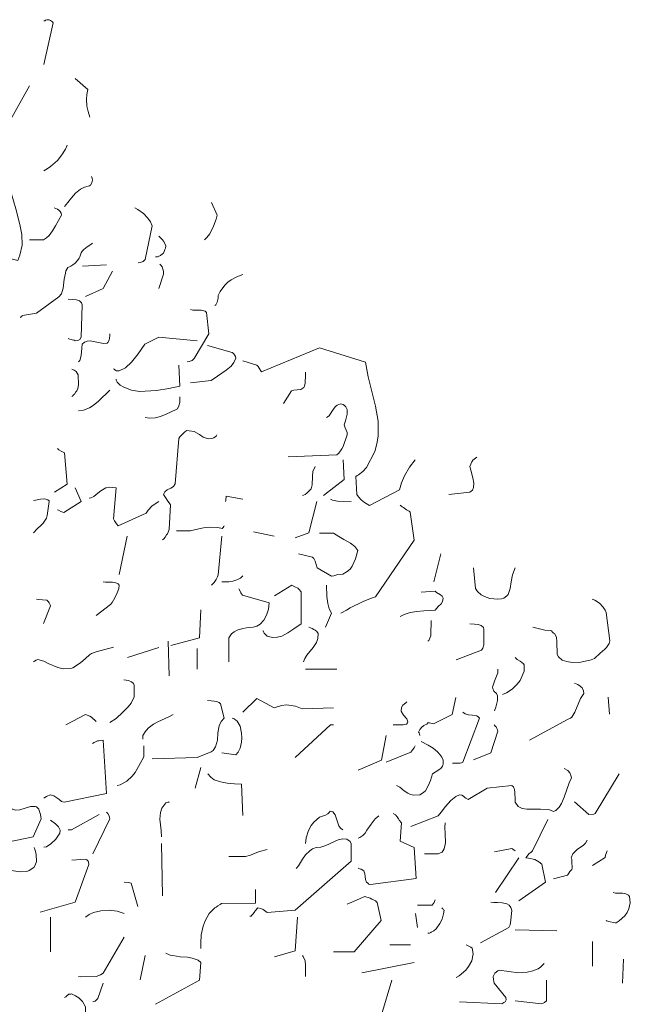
# Model space of a CAD drawing. Header units: metres. Extents: x 180716 to 180809, y 418548 to 418668.
# Tile 34 of 148: x 180774.44 to 180776.96, y 418561.26 to 418565.33. Entities that reach past the tile are written whole.
import ezdxf

# ---------------------------------------------------------------- set-up
doc = ezdxf.new("R2010")
doc.units = ezdxf.units.M
doc.layers.get('0').update_dxf_attribs({"color": 30, "lineweight": 0})
doc.layers.add('B-WE-GR-BOOM-SD', color=253, linetype='Continuous', lineweight=0)

# ---------------------------------------------------------------- blocks, each defined once
blk = doc.blocks.new('SGR-BOOM_S02_G_ZIJ-D')
at = {"flags": 128}
for points in [[(0.3502, 10.5323), (0.3536, 10.5323), (0.3569, 10.5345), (0.3625, 10.5356), (0.3636, 10.5367), (0.3714, 10.5356), (0.3747, 10.5345), (0.378, 10.5334), (0.3858, 10.5278), (0.3881, 10.5234), (0.3502, 10.351)], [(0.0455, 10.1341), (0.0622, 10.133), (0.0967, 10.1286), (0.1189, 10.1186), (0.1334, 10.1052), (0.2046, 10.1097), (0.2902, 10.2632)], [(0.4792, 10.2932), (0.5315, 10.2487), (0.5271, 10.2276), (0.526, 10.2075), (0.5271, 10.1797), (0.5326, 10.1575), (0.5404, 10.1341)], [(0.3502, 9.9117), (0.3636, 9.9195), (0.378, 9.9295), (0.4058, 9.9551), (0.4248, 9.9773), (0.4392, 10.0007), (0.4459, 10.0174)], [(0.07, 9.5837), (0.2424, 9.5414), (0.2513, 9.5625), (0.2602, 9.6048), (0.2591, 9.6482), (0.2513, 9.6904), (0.2335, 9.7549), (0.2146, 9.8205), (0.209, 9.8417), (0.2023, 9.8962), (0.1968, 9.9039), (0.189, 9.9106), (0.1734, 9.9173), (0.1501, 9.9228), (0.1323, 9.9262), (0.1256, 9.9206), (0.12, 9.9095), (0.1189, 9.8973), (0.1178, 9.8717), (0.1123, 9.8583)], [(0.4359, 9.7638), (0.4492, 9.7805), (0.4637, 9.8005), (0.4815, 9.8194), (0.5015, 9.8361), (0.5182, 9.8439), (0.5382, 9.8495), (0.5426, 9.8528), (0.5482, 9.8617), (0.5515, 9.8728), (0.5504, 9.8817), (0.5471, 9.8884)], [(1.0142, 9.627), (1.0242, 9.6359), (1.0364, 9.6515), (1.052, 9.6826), (1.062, 9.7116), (1.0664, 9.7282), (1.0431, 9.7805)], [(0.2913, 9.627), (0.3491, 9.627), (0.3614, 9.6348), (0.3725, 9.6448), (0.3858, 9.6637), (0.3981, 9.6837), (0.4103, 9.706), (0.4225, 9.7282), (0.4214, 9.7371), (0.417, 9.7438), (0.4114, 9.7494), (0.4058, 9.7527), (0.3925, 9.7583)], [(0.7395, 9.5314), (0.7484, 9.5325), (0.7528, 9.5336), (0.7606, 9.537), (0.7684, 9.5447), (0.7973, 9.6849), (0.7906, 9.7004), (0.7795, 9.716), (0.7617, 9.7349), (0.7384, 9.7516), (0.7261, 9.7583)], [(0.2524, 9.3056), (0.2546, 9.3067), (0.2579, 9.3101), (0.2602, 9.3112), (0.2624, 9.3134), (0.3202, 9.3234), (0.4125, 9.3913), (0.4225, 9.4035), (0.4303, 9.4269), (0.4337, 9.4636), (0.4392, 9.4891), (0.4414, 9.498), (0.4492, 9.5125), (0.4559, 9.5147), (0.4615, 9.5169), (0.4703, 9.5225), (0.4792, 9.5303), (0.4881, 9.5392), (0.4926, 9.5458), (0.4959, 9.5503), (0.4993, 9.5559), (0.5048, 9.5725), (0.5104, 9.5814), (0.5159, 9.587), (0.5293, 9.597), (0.5404, 9.6048), (0.5515, 9.6126)], [(0.8118, 9.5559), (0.8195, 9.5559), (0.8229, 9.557), (0.8318, 9.5614), (0.8407, 9.5692), (0.844, 9.5714), (0.8474, 9.5781), (0.8507, 9.5859), (0.8529, 9.5926), (0.854, 9.6015), (0.8462, 9.6192), (0.8385, 9.6281), (0.8251, 9.6415)], [(0.5093, 9.518), (0.6094, 9.5225)], [(0.5226, 9.3924), (0.5949, 9.4246), (0.6338, 9.4969)], [(0.8251, 9.4246), (0.8451, 9.4847), (0.844, 9.4969), (0.8418, 9.5058), (0.8385, 9.5147), (0.834, 9.5214), (0.8296, 9.5258)], [(1.0575, 9.3546), (1.0609, 9.3579), (1.0664, 9.369), (1.0709, 9.3857), (1.0709, 9.3968), (1.0787, 9.4124), (1.0976, 9.4391), (1.1109, 9.4513), (1.1243, 9.4613), (1.1476, 9.4736), (1.1732, 9.4836)], [(0.4503, 9.2178), (0.4526, 9.2167), (0.467, 9.2133), (0.4748, 9.2111), (0.4792, 9.2089), (0.4881, 9.21), (0.4937, 9.2122), (0.4982, 9.2144), (0.5037, 9.2233), (0.5082, 9.3579), (0.5059, 9.3657), (0.497, 9.3735), (0.4848, 9.3779), (0.4703, 9.3801), (0.4503, 9.3813)], [(0.9419, 9.1221), (0.9508, 9.1233), (0.9552, 9.1244), (0.963, 9.1277), (0.9708, 9.1355), (1.032, 9.2378), (1.0219, 9.3257), (1.0164, 9.3312), (1.0008, 9.3357), (0.9663, 9.3357), (0.9563, 9.3379)], [(0.4937, 9.1221), (0.4993, 9.1277), (0.5048, 9.1488), (0.5059, 9.1633), (0.507, 9.1789), (0.5082, 9.1944), (0.5182, 9.2033), (0.5293, 9.2078), (0.5415, 9.2089), (0.576, 9.2022), (0.5971, 9.1978), (0.6116, 9.1989), (0.6149, 9.2022), (0.6194, 9.2111), (0.6216, 9.22), (0.6227, 9.2311), (0.6227, 9.2378)], [(0.6383, 9.0932), (0.6405, 9.0921), (0.6438, 9.0888), (0.6505, 9.0854), (0.6616, 9.0854), (0.6872, 9.0977), (0.7117, 9.1199), (0.7395, 9.1544), (0.7673, 9.1944), (0.8251, 9.2245), (0.9841, 9.2089)], [(0.9563, 9.0354), (1.042, 9.0443), (1.0675, 9.0632), (1.1042, 9.0877), (1.1243, 9.1043), (1.1354, 9.1188), (1.1432, 9.1366), (1.1421, 9.1444), (1.1387, 9.1511), (1.1343, 9.1566), (1.1287, 9.16), (1.0264, 9.1889)], [(1.1732, 9.1266), (1.2299, 9.1088), (1.2355, 9.1021), (1.2399, 9.0954), (1.2466, 9.0854), (1.2499, 9.0799), (1.489, 9.18), (1.6803, 9.1199), (1.6914, 9.0599), (1.7215, 8.9386), (1.7315, 8.8764), (1.7326, 8.8463), (1.7315, 8.8152), (1.727, 8.7829), (1.7181, 8.7518), (1.6836, 8.6851), (1.6681, 8.6684), (1.6503, 8.6551), (1.6447, 8.6517), (1.6392, 8.6473), (1.6436, 8.5739), (1.6503, 8.5639), (1.6625, 8.5516), (1.6759, 8.5405), (1.697, 8.5272), (1.8204, 8.5928), (1.8293, 8.6217), (1.8405, 8.6506), (1.8616, 8.6862), (1.8849, 8.7173)], [(0.4659, 8.9787), (0.4692, 8.9809), (0.4726, 8.9854), (0.477, 8.9887), (0.4826, 8.9976), (0.4859, 9.002), (0.4904, 9.012), (0.4926, 9.0265), (0.4915, 9.0676), (0.4837, 9.0821), (0.4748, 9.0877), (0.4659, 9.0921)], [(0.6483, 9.0499), (0.6494, 9.0465), (0.6516, 9.041), (0.6527, 9.0376), (0.6661, 9.0254), (0.6805, 9.0165), (0.7117, 9.0054), (0.745, 8.9998), (0.8151, 9.0031), (0.8663, 9.012), (0.9119, 9.022), (0.9074, 9.1077)], [(1.3411, 8.9498), (1.3745, 9.002), (1.3834, 9.0054), (1.3967, 9.0065), (1.4123, 9.0076), (1.4245, 9.0154), (1.4279, 9.022), (1.4301, 9.0343), (1.4312, 9.0688), (1.4312, 9.0788)], [(0.4937, 8.9197), (0.5137, 8.922), (0.5382, 8.932), (0.5538, 8.942), (0.576, 8.9598), (0.6227, 9.0054)], [(0.7684, 8.8919), (0.7862, 8.8886), (0.8107, 8.8908), (0.8329, 8.8964), (0.8562, 8.9053), (0.8974, 8.9242), (0.903, 8.9275), (0.9085, 8.9398), (0.9119, 8.9542), (0.9119, 8.9776)], [(1.36, 8.7285), (1.5613, 8.7374), (1.5691, 8.744), (1.5813, 8.7618), (1.5869, 8.7718), (1.6047, 8.8196), (1.6036, 8.8297), (1.5958, 8.8497), (1.5913, 8.8619), (1.5969, 8.8775), (1.6036, 8.9053), (1.6047, 8.9153), (1.6036, 8.9253), (1.5991, 8.9364), (1.5958, 8.9386), (1.5925, 8.942), (1.5869, 8.9453), (1.5769, 8.9487), (1.5624, 8.9431), (1.5546, 8.9364), (1.5413, 8.9164), (1.5291, 8.8986), (1.5191, 8.8919)], [(0.8407, 8.3859), (0.8462, 8.3904), (0.8518, 8.3971), (0.8574, 8.4059), (0.8607, 8.4104), (0.8685, 8.4282), (0.874, 8.5305), (0.8685, 8.5383), (0.8629, 8.5461), (0.8529, 8.5616), (0.8451, 8.5739), (0.8507, 8.585), (0.8596, 8.5928), (0.8752, 8.5995), (0.8863, 8.6061), (0.8929, 8.6172), (0.9074, 8.8052), (0.9119, 8.8119), (0.933, 8.8319), (0.9408, 8.8374), (0.9708, 8.8341), (0.9941, 8.8208), (1.0086, 8.8108), (1.0297, 8.8041), (1.0442, 8.8052), (1.0531, 8.8074), (1.062, 8.8141), (1.0653, 8.8196)], [(0.3936, 8.5828), (0.4459, 8.6161), (0.4348, 8.7462), (0.4214, 8.7529), (0.4125, 8.7585), (0.407, 8.764)], [(1.5057, 8.5694), (1.5913, 8.635), (1.5869, 8.7173)], [(2.0239, 8.5739), (2.1118, 8.5828), (2.1218, 8.5906), (2.1263, 8.6017), (2.1274, 8.6206), (2.1229, 8.6428), (2.1151, 8.674), (2.1118, 8.6895), (2.1196, 8.7084), (2.124, 8.7151), (2.1396, 8.7273)], [(1.419, 8.5694), (1.4234, 8.5705), (1.4301, 8.5739), (1.4379, 8.5794), (1.4434, 8.5839), (1.4546, 8.5961), (1.459, 8.6139), (1.4601, 8.6484), (1.4623, 8.6684), (1.4712, 8.6895)], [(0.407, 8.5105), (0.4103, 8.5083), (0.4203, 8.5027), (0.4325, 8.4983), (0.5037, 8.5438), (0.4792, 8.6006)], [(0.5371, 8.5583), (0.5437, 8.5594), (0.556, 8.565), (0.5738, 8.5783), (0.586, 8.5883), (0.606, 8.6006), (0.6216, 8.6039), (0.6483, 8.6006), (0.6383, 8.4727), (0.6416, 8.4649), (0.6505, 8.4515), (0.6572, 8.4438), (0.7728, 8.496), (0.7806, 8.5083), (0.7973, 8.5261), (0.8251, 8.545)], [(0.3069, 8.4148), (0.3224, 8.4315), (0.3391, 8.4471), (0.3469, 8.4549), (0.3603, 8.4749), (0.3636, 8.4871), (0.3725, 8.5438), (0.3714, 8.5472), (0.3658, 8.5516), (0.3547, 8.555), (0.3358, 8.5539), (0.3158, 8.5505), (0.3069, 8.5483)], [(1.1009, 8.545), (1.102, 8.5483), (1.1031, 8.5661), (1.1732, 8.5539)], [(1.5346, 8.5539), (1.5435, 8.5494), (1.5647, 8.5461), (1.6203, 8.545)], [(1.3889, 8.3948), (1.4457, 8.4148), (1.479, 8.5438)], [(1.578, 8.0823), (1.6014, 8.0946), (1.6169, 8.1046), (1.6703, 8.1313), (1.7003, 8.1435), (1.7215, 8.1502), (1.8805, 8.3848), (1.8649, 8.5005), (1.8605, 8.5038), (1.8494, 8.5105), (1.8371, 8.5194), (1.8316, 8.5227), (1.8227, 8.5294)], [(0.8985, 8.4237), (0.9563, 8.4237), (0.9786, 8.4282), (1.0097, 8.436), (1.0353, 8.4382), (1.0698, 8.4371), (1.0876, 8.4326), (1.0909, 8.4371), (1.0942, 8.4404), (1.0953, 8.4438)], [(0.6616, 8.2425), (0.695, 8.4015)], [(1.0431, 8.1991), (1.0486, 8.2035), (1.0542, 8.2091), (1.0598, 8.218), (1.0631, 8.2225), (1.0675, 8.2325), (1.0709, 8.2414), (1.0853, 8.4004)], [(1.2166, 8.4193), (1.3022, 8.4015)], [(1.4034, 8.3281), (1.4612, 8.3136), (1.4668, 8.3092), (1.4712, 8.297), (1.4801, 8.2703), (1.5391, 8.2358), (1.5491, 8.2369), (1.5569, 8.2402), (1.5658, 8.2425), (1.5858, 8.2436), (1.6047, 8.2547), (1.6158, 8.2647), (1.6247, 8.2769), (1.6381, 8.307), (1.6481, 8.3414), (1.6358, 8.3581), (1.618, 8.3715), (1.5902, 8.387), (1.5691, 8.3993), (1.548, 8.4137), (1.489, 8.4137)], [(1.9628, 8.2124), (1.9917, 8.3281)], [(2.1263, 8.2703), (2.1352, 8.1846), (2.1429, 8.1724), (2.1585, 8.1591), (2.1719, 8.1513), (2.1941, 8.1435), (2.2264, 8.1402), (2.2419, 8.1413), (2.2519, 8.1446), (2.2642, 8.1546), (2.2697, 8.1602), (2.2775, 8.1846), (2.282, 8.2124), (2.2875, 8.2414), (2.2986, 8.2703)], [(1.0865, 8.2124), (1.1143, 8.2124), (1.1309, 8.2147), (1.1476, 8.2202), (1.1632, 8.228), (1.1721, 8.2369)], [(0.566, 8.0734), (0.626, 8.119), (0.6327, 8.1268), (0.6438, 8.1457), (0.6538, 8.1668), (0.6594, 8.1846), (0.6616, 8.198), (0.6572, 8.2035), (0.6472, 8.208), (0.6338, 8.2102), (0.6049, 8.2102), (0.5949, 8.2124)], [(1.2555, 8.01), (1.2566, 8.0089), (1.2577, 8.0056), (1.2611, 8), (1.2733, 7.9878), (1.2955, 7.9822), (1.3144, 7.9834), (1.3333, 7.9878), (1.3589, 8.0011), (1.3834, 8.0178), (1.4145, 8.039), (1.4145, 8.1713), (1.4045, 8.1824), (1.4001, 8.1858), (1.3878, 8.1913), (1.3756, 8.198), (1.3033, 8.1546)], [(1.5146, 8.0245), (1.5391, 8.0823), (1.5302, 8.1012), (1.5246, 8.1224), (1.5202, 8.1513), (1.5191, 8.198)], [(1.1143, 7.881), (1.1143, 7.9811), (1.1254, 7.9967), (1.1365, 8.0056), (1.1498, 8.0123), (1.1721, 8.0189), (1.1877, 8.0223), (1.2155, 8.0245), (1.231, 8.0289), (1.2444, 8.0367), (1.2599, 8.0534), (1.2711, 8.0745), (1.2788, 8.099), (1.2822, 8.1257), (1.171, 8.1568), (1.1676, 8.1624), (1.1643, 8.1668), (1.1621, 8.1735), (1.1565, 8.1835)], [(1.8238, 8.069), (1.8393, 8.0768), (1.8638, 8.0857), (1.8916, 8.0901), (1.9205, 8.0923), (1.9494, 8.0934), (1.9672, 8.0957), (1.9806, 8.1101), (1.9928, 8.1213), (1.9984, 8.1313), (2.0006, 8.1446), (1.9961, 8.1524), (1.9895, 8.158), (1.9728, 8.168), (1.9672, 8.1735), (1.9094, 8.1691)], [(0.3202, 8.1402), (0.3269, 8.139), (0.3625, 8.1357), (0.3691, 8.1301), (0.3714, 8.1257), (0.3758, 8.1168), (0.3769, 8.1124), (0.3491, 8.0401)], [(2.372, 8.0245), (2.3876, 8.0201), (2.421, 8.0123), (2.4443, 8.0112), (2.4488, 8.01), (2.4532, 8.0045), (2.4566, 8), (2.4621, 7.9978), (2.4688, 7.9822), (2.471, 7.9656), (2.4721, 7.9111), (2.4777, 7.9022), (2.4933, 7.8888), (2.5122, 7.8822), (2.5344, 7.8788), (2.57, 7.8799), (2.6122, 7.8899), (2.6267, 7.8955), (2.6501, 7.9166), (2.669, 7.9333), (2.6768, 7.94), (2.6823, 7.9489), (2.6879, 7.9567), (2.6901, 7.9678), (2.6745, 8.0857), (2.6712, 8.0946), (2.6623, 8.1079), (2.6478, 8.1235), (2.6278, 8.1357), (2.6167, 8.1402)], [(0.8752, 7.9489), (0.993, 7.9811), (0.9997, 8.0968)], [(1.4234, 7.881), (1.429, 7.8955), (1.4368, 7.9088), (1.4635, 7.94), (1.4768, 7.9611), (1.4824, 7.9778), (1.4846, 7.9989), (1.479, 8.0067), (1.4712, 8.0123), (1.4657, 8.0156), (1.459, 8.0189), (1.4457, 8.0245)], [(1.9372, 7.9667), (1.9417, 7.97), (1.9494, 7.9889), (1.9506, 8.0056), (1.9517, 8.0401), (1.9517, 8.0523)], [(2.054, 7.8899), (2.1596, 7.93), (2.1652, 7.9378), (2.1696, 7.9522), (2.1685, 7.9856), (2.1696, 8.0145), (2.1674, 8.0234), (2.1585, 8.0312), (2.1452, 8.0356), (2.1307, 8.0378), (2.1118, 8.039)], [(0.3069, 7.881), (0.3113, 7.8844), (0.318, 7.8877), (0.3258, 7.891), (0.3502, 7.8844), (0.368, 7.8744), (0.4081, 7.8577), (0.4292, 7.8521), (0.4603, 7.8532), (0.4703, 7.8566), (0.5015, 7.8766), (0.5226, 7.8955), (0.5393, 7.91), (0.5471, 7.9155), (0.566, 7.9233), (0.6383, 7.9422)], [(0.6961, 7.8988), (0.8251, 7.9411)], [(0.8685, 7.8232), (0.864, 7.9667)], [(0.9841, 7.851), (0.9841, 7.9366)], [(2.2464, 7.7465), (2.2631, 7.7531), (2.2864, 7.7687), (2.3075, 7.7887), (2.3198, 7.8043), (2.332, 7.8332), (2.3353, 7.8432), (2.3364, 7.8688), (2.3331, 7.8733), (2.3264, 7.8788), (2.3187, 7.8844), (2.3075, 7.891), (2.2986, 7.8988)], [(1.4323, 7.851), (1.5613, 7.851)], [(2.213, 7.6786), (2.2186, 7.6942), (2.2252, 7.722), (2.2252, 7.7409), (2.2219, 7.7509), (2.2108, 7.7598), (2.2063, 7.7709), (2.2052, 7.7765), (2.213, 7.801), (2.2219, 7.8221), (2.2264, 7.8354), (2.2264, 7.851)], [(0.6227, 7.6308), (0.6483, 7.6475), (0.6772, 7.6731), (0.6983, 7.6953), (0.7106, 7.7109), (0.7239, 7.7365), (0.7239, 7.7854), (0.7206, 7.7921), (0.7128, 7.7987), (0.6994, 7.8043), (0.6805, 7.8076)], [(2.3576, 7.5574), (2.5144, 7.643), (2.5277, 7.6486), (2.5333, 7.6531), (2.5455, 7.6731), (2.5689, 7.7298), (2.5822, 7.7498), (2.5811, 7.7609), (2.5755, 7.7732), (2.5678, 7.7809), (2.5578, 7.7876), (2.5444, 7.7932)], [(0.7973, 7.4807), (0.9841, 7.4851), (1.042, 7.5096), (1.0498, 7.5152), (1.0598, 7.5296), (1.0675, 7.5574), (1.0698, 7.5874), (1.0753, 7.6164), (1.0831, 7.6342), (1.0953, 7.6486), (1.0809, 7.7076), (1.0742, 7.7131), (1.0642, 7.7176), (1.0542, 7.7187), (1.042, 7.7198), (1.0264, 7.7209)], [(1.1732, 7.6731), (1.2299, 7.7298), (1.3022, 7.6909), (1.3322, 7.7009), (1.3534, 7.7031), (1.3901, 7.6975), (1.4045, 7.6931), (1.4179, 7.6864), (1.548, 7.6909)], [(1.7937, 7.6208), (1.836, 7.6208), (1.8494, 7.6241), (1.8538, 7.6297), (1.8549, 7.633), (1.8505, 7.6453), (1.8371, 7.6608), (1.8271, 7.6775), (1.8282, 7.6931), (1.8338, 7.702), (1.846, 7.712), (1.8505, 7.7164)], [(1.905, 7.5774), (1.905, 7.5785), (1.9027, 7.5819), (1.9016, 7.5874), (1.8994, 7.5908), (1.9038, 7.6019), (1.9127, 7.6119), (1.9205, 7.6175), (1.9261, 7.6208), (1.9328, 7.6241), (1.9372, 7.6297), (1.9439, 7.6286), (1.9606, 7.6253), (2.0384, 7.6631), (2.0529, 7.7342)], [(2.6834, 7.7354), (2.689, 7.6653)], [(0.4414, 7.6208), (0.5226, 7.6631), (0.5404, 7.6564), (0.5471, 7.6519), (0.566, 7.6342)], [(0.7595, 7.5619), (0.7595, 7.5763), (0.7695, 7.5919), (0.7817, 7.6064), (0.804, 7.623), (0.8218, 7.633), (0.8663, 7.6542), (0.884, 7.6631)], [(2.0395, 7.4618), (2.0718, 7.4629), (2.0773, 7.464), (2.0818, 7.4662), (2.1507, 7.6486), (2.1463, 7.6542), (2.1396, 7.6575), (2.1218, 7.6608), (2.1062, 7.662), (2.0918, 7.6664), (2.0818, 7.6731)], [(1.0865, 7.5051), (1.1432, 7.4963), (1.1532, 7.5085), (1.161, 7.5241), (1.1676, 7.5496), (1.1687, 7.5674), (1.1676, 7.5863), (1.161, 7.6152), (1.1498, 7.6364), (1.1476, 7.6375), (1.1443, 7.6408), (1.1365, 7.6453), (1.1287, 7.6486)], [(1.3889, 7.4851), (1.5346, 7.6208), (1.548, 7.6208)], [(2.1263, 7.4762), (2.1985, 7.5051), (2.2264, 7.5952), (2.2252, 7.5997), (2.223, 7.6052), (2.2208, 7.6108), (2.2175, 7.6141), (2.2119, 7.6208)], [(1.6492, 7.4329), (1.7459, 7.4751), (1.7648, 7.5774)], [(0.3502, 7.3172), (0.3547, 7.3205), (0.3614, 7.3239), (0.3669, 7.3272), (0.3736, 7.3294), (0.378, 7.3317), (0.3914, 7.3272), (0.4036, 7.3194), (0.4114, 7.3139), (0.4236, 7.3039), (0.4337, 7.3005), (0.6094, 7.3372), (0.5949, 7.5574), (0.586, 7.5563), (0.5771, 7.5552), (0.5716, 7.5541), (0.5582, 7.5485), (0.5515, 7.5441)], [(0.6527, 7.3706), (0.665, 7.3728), (0.6928, 7.3873), (0.715, 7.4084), (0.7272, 7.424), (0.7484, 7.4607), (0.7639, 7.4885), (0.7639, 7.5341)], [(1.7648, 7.4662), (1.8671, 7.5085), (1.8716, 7.514), (1.876, 7.5185), (1.8816, 7.5252), (1.8849, 7.5341)], [(1.8082, 7.3706), (1.8215, 7.3628), (1.8393, 7.3483), (1.8549, 7.3383), (1.866, 7.3328), (1.8794, 7.3294), (1.9038, 7.3317), (1.915, 7.3383), (1.9205, 7.3428), (1.9272, 7.3483), (1.9405, 7.3717), (1.9483, 7.3906), (1.9572, 7.4184), (1.9683, 7.4251), (1.975, 7.4295), (1.9806, 7.4329), (1.9906, 7.4406), (1.9984, 7.4495), (1.9995, 7.4529), (2.0006, 7.4607), (2.0006, 7.4751), (1.995, 7.4874), (1.9873, 7.4985), (1.9772, 7.5096), (1.9594, 7.5241), (1.9383, 7.5363), (1.9094, 7.5519)], [(0.9752, 7.3595), (0.9997, 7.4451)], [(1.0275, 7.4184), (1.0397, 7.4039), (1.0542, 7.3939), (1.0798, 7.385), (1.1076, 7.3795), (1.1376, 7.3773), (1.1676, 7.3761), (1.1721, 7.246)], [(1.8671, 7.2004), (1.9806, 7.2449), (1.9928, 7.2594), (2.0106, 7.2838), (2.0328, 7.3083), (2.0529, 7.3239), (2.0684, 7.3317), (2.0784, 7.3294), (2.0851, 7.3261), (2.0907, 7.3205), (2.0951, 7.3172), (2.104, 7.3128), (2.183, 7.3595), (2.2853, 7.3695), (2.292, 7.3639), (2.2964, 7.3539), (2.2975, 7.3406), (2.2986, 7.3105), (2.2986, 7.3016), (2.3109, 7.2838), (2.3276, 7.2749), (2.3465, 7.2716), (2.4032, 7.2727), (2.4376, 7.2705), (2.4577, 7.2627), (2.4666, 7.2672), (2.4799, 7.2805), (2.4899, 7.295), (2.501, 7.3217), (2.5222, 7.3817), (2.5311, 7.4017), (2.5288, 7.4117), (2.5244, 7.4229), (2.5166, 7.4318), (2.501, 7.4406)], [(2.5444, 7.3027), (2.6034, 7.2505), (2.6234, 7.2516), (2.63, 7.2549), (2.7279, 7.4184)], [(0.1178, 7.1193), (0.3058, 7.1571), (0.3391, 7.2316), (0.338, 7.2405), (0.3358, 7.2494), (0.3336, 7.2583), (0.3313, 7.2672), (0.3291, 7.2727), (0.3202, 7.2816), (0.3147, 7.2838), (0.2946, 7.2827), (0.2502, 7.2694), (0.2346, 7.2683), (0.219, 7.2727), (0.2101, 7.2827), (0.1979, 7.2883), (0.179, 7.2905), (0.1512, 7.2872), (0.1312, 7.2827), (0.1178, 7.2827)], [(0.8362, 7.1582), (0.8351, 7.1838), (0.8296, 7.2305), (0.8318, 7.2583), (0.8373, 7.2761), (0.854, 7.2983), (0.8607, 7.2994), (0.864, 7.3005), (0.8674, 7.3016), (0.8685, 7.3027)], [(0.4503, 7.1871), (0.4648, 7.1871), (0.5793, 7.2494)], [(0.5526, 7.087), (0.6227, 7.2316), (0.6216, 7.2382), (0.6194, 7.2449), (0.6149, 7.2538), (0.6094, 7.2594)], [(1.4323, 7.1304), (1.4345, 7.1537), (1.4445, 7.1838), (1.4557, 7.2049), (1.4657, 7.2182), (1.489, 7.2394), (1.5146, 7.2471), (1.5235, 7.2527), (1.5302, 7.2583), (1.5335, 7.2638), (1.5446, 7.2605), (1.5546, 7.2483), (1.5702, 7.2038), (1.5769, 7.1938), (1.5858, 7.1871)], [(1.6492, 7.0281), (1.6525, 7.0269), (1.6592, 7.0247), (1.6625, 7.0236), (1.6725, 7.0169), (1.677, 7.0047), (1.6781, 6.9936), (1.6792, 6.9814), (1.6836, 6.9702), (1.6892, 6.9658), (1.6937, 6.9624), (1.7003, 6.9602), (1.8894, 6.9858), (1.8805, 7.1137), (1.8227, 7.1393), (1.8282, 7.216), (1.8193, 7.226), (1.816, 7.2316), (1.8104, 7.2405), (1.8038, 7.2483), (1.7937, 7.2549)], [(0.3502, 7.1148), (0.3614, 7.117), (0.3792, 7.1281), (0.3992, 7.1482), (0.4159, 7.1726), (0.417, 7.1849), (0.4103, 7.1993), (0.3981, 7.2116), (0.378, 7.226)], [(1.6492, 7.1526), (1.657, 7.1548), (1.6681, 7.1626), (1.6781, 7.1726), (1.6859, 7.1849), (1.7037, 7.2104), (1.7203, 7.2316), (1.7348, 7.2449)], [(1.9239, 7.087), (1.9806, 7.087), (1.9961, 7.0948), (2.005, 7.1081), (2.0106, 7.1326), (2.0095, 7.1704), (2.0084, 7.1982), (2.0095, 7.216)], [(2.3131, 6.8935), (2.4243, 6.9702), (2.4087, 7.0447), (2.3965, 7.0548), (2.3798, 7.0636), (2.3531, 7.0692), (2.342, 7.0703), (2.3476, 7.0781), (2.3554, 7.087), (2.3643, 7.0948), (2.3709, 7.1003), (2.4332, 7.2293)], [(0.8362, 7.1304), (0.8407, 6.9135)], [(1.201, 6.8301), (1.2066, 6.8301), (1.2099, 6.8334), (1.2155, 6.839), (1.2221, 6.849), (1.2232, 6.8523), (1.2344, 6.8635), (1.2466, 6.8612), (1.2566, 6.8568), (1.2622, 6.8535), (1.2733, 6.8446), (1.3889, 6.8546), (1.6203, 7.057), (1.6203, 7.1293), (1.6158, 7.1382), (1.6025, 7.1482), (1.5858, 7.1493), (1.5669, 7.1448), (1.5157, 7.1215), (1.4957, 7.1148), (1.4757, 7.1137), (1.4612, 7.1081), (1.449, 7.1003), (1.4323, 7.0837), (1.419, 7.0648), (1.4023, 7.0381), (1.3934, 7.0269)], [(2.4577, 6.9847), (2.5144, 6.9991), (2.5199, 7.008), (2.5244, 7.0147), (2.5288, 7.0192), (2.5322, 7.0225), (2.5344, 7.0281), (2.5333, 7.0559), (2.5322, 7.0648), (2.53, 7.0703), (2.5366, 7.0881), (2.5544, 7.1048), (2.5811, 7.1226), (2.59, 7.1315), (2.5967, 7.1437)], [(0.1612, 7.0281), (0.1957, 7.0225), (0.2246, 7.0169), (0.2524, 7.0125), (0.2802, 7.0147), (0.2891, 7.0181), (0.3091, 7.0314), (0.3147, 7.0403), (0.3191, 7.0559), (0.318, 7.0848), (0.3147, 7.1026), (0.3102, 7.1137)], [(1.1143, 7.0759), (1.1843, 7.077), (1.2043, 7.0826), (1.2232, 7.0903), (1.2421, 7.097), (1.2733, 7.1048)], [(2.213, 7.0959), (2.2853, 7.1092), (2.2875, 7.1081), (2.2909, 7.1048), (2.2975, 7.1015), (2.2986, 7.1003)], [(2.6178, 7.0392), (2.6712, 7.0725), (2.6723, 7.0826), (2.6745, 7.0892), (2.6768, 7.0926), (2.679, 7.1003)], [(0.3347, 6.8457), (0.4792, 6.8879), (0.536, 7.0436), (0.5349, 7.0525), (0.5326, 7.057), (0.5282, 7.0625), (0.5226, 7.0659), (0.4659, 7.0614)], [(2.2175, 6.928), (2.3131, 7.0714)], [(0.6816, 6.9702), (0.6994, 6.9691), (0.705, 6.9669), (0.7106, 6.9658), (0.7384, 6.869)], [(0.9997, 6.6955), (0.9986, 6.7178), (1.0008, 6.7523), (1.0086, 6.7878), (1.0164, 6.8101), (1.0331, 6.8401), (1.0564, 6.8635), (1.062, 6.8668), (1.0698, 6.8724), (1.0787, 6.8779), (1.0842, 6.8824), (1.2244, 6.8835), (1.2244, 6.9402)], [(2.6745, 6.8112), (2.6768, 6.8101), (2.6912, 6.8068), (2.7068, 6.8034), (2.7123, 6.8023), (2.7168, 6.8023), (2.729, 6.8101), (2.7513, 6.8312), (2.7613, 6.8446), (2.7691, 6.8601), (2.7746, 6.8846), (2.7713, 6.9113), (2.7668, 6.9169), (2.7557, 6.9224), (2.7424, 6.9246), (2.7134, 6.9246), (2.7034, 6.9269)], [(1.548, 6.6822), (1.6336, 6.6822), (1.7448, 6.8112), (1.7281, 6.8857), (1.7215, 6.8924), (1.7159, 6.8957), (1.7059, 6.9002), (1.6992, 6.9035), (1.677, 6.9113), (1.6047, 6.879)], [(1.8949, 6.8746), (1.955, 6.8757), (1.9639, 6.8857), (1.965, 6.8902), (1.9672, 6.8968)], [(2.1552, 6.72), (2.2719, 6.7834), (2.2775, 6.7945), (2.2808, 6.8134), (2.282, 6.8279), (2.2842, 6.8535), (2.2808, 6.8657), (2.2742, 6.8746), (2.2642, 6.8802), (2.2453, 6.8846), (2.2252, 6.8857), (2.2108, 6.8857), (2.1974, 6.8879)], [(0.5226, 6.8257), (0.5371, 6.8368), (0.5549, 6.8446), (0.586, 6.8523), (0.6194, 6.8546), (0.6527, 6.8501), (0.6816, 6.8401)], [(1.9372, 6.7589), (1.9439, 6.76), (1.9472, 6.7612), (1.9506, 6.7623), (1.9517, 6.7634), (1.9628, 6.7689), (1.9717, 6.7767), (1.9873, 6.799), (1.9961, 6.8179), (2.0028, 6.839), (2.005, 6.8546), (2.0028, 6.8557), (2.0006, 6.859), (1.9984, 6.8601), (1.995, 6.8635)], [(0.378, 6.6822), (0.378, 6.8257)], [(1.3033, 6.6622), (1.3889, 6.6866), (1.399, 6.8257)], [(1.8949, 6.7823), (1.886, 6.8401)], [(2.2986, 6.7734), (2.471, 6.7689)], [(0.4937, 6.5799), (0.5004, 6.5788), (0.566, 6.5799), (0.5838, 6.5866), (0.5949, 6.5943), (0.6816, 6.7434)], [(2.6178, 6.6233), (2.6178, 6.7245)], [(1.7804, 6.7111), (1.866, 6.7111)], [(2.054, 6.5754), (2.0673, 6.5832), (2.094, 6.6066), (2.1062, 6.621), (2.1196, 6.6455), (2.1252, 6.6744), (2.1207, 6.6967), (2.1151, 6.7011), (2.1018, 6.7078), (2.0962, 6.7111)], [(0.7484, 6.5665), (0.7684, 6.6677)], [(0.8118, 6.4653), (0.993, 6.5654), (0.9997, 6.6377), (0.9875, 6.6477), (0.963, 6.6566), (0.9441, 6.66), (0.9141, 6.6622), (0.8829, 6.6666), (0.8729, 6.6689), (0.854, 6.6766)], [(1.419, 6.6677), (1.4223, 6.6633), (1.4301, 6.6444), (1.4312, 6.6266), (1.4323, 6.5799)], [(1.6647, 6.5955), (1.8805, 6.6377)], [(2.7424, 6.5521), (2.7468, 6.6522)], [(2.0684, 6.4753), (2.243, 6.4665), (2.2519, 6.472), (2.2575, 6.4753), (2.2608, 6.4842), (2.2597, 6.4931), (2.2119, 6.5532), (2.2097, 6.5599), (2.2086, 6.5677), (2.2074, 6.5799), (2.2152, 6.5943), (2.2264, 6.6032), (2.233, 6.6066), (2.312, 6.5955), (2.3487, 6.5977), (2.372, 6.6032), (2.3932, 6.6121), (2.4032, 6.6188), (2.4187, 6.6344)], [(1.7459, 6.422), (1.7882, 6.5654)], [(2.2986, 6.4798), (2.4076, 6.4665), (2.4143, 6.4698), (2.4199, 6.472), (2.4276, 6.4798), (2.4276, 6.5654)], [(0.5526, 6.4753), (0.5571, 6.4765), (0.5615, 6.4787), (0.5727, 6.4898), (0.5949, 6.5521)], [(0.2635, 6.3552), (0.2746, 6.3652), (0.298, 6.3797), (0.3102, 6.3853), (0.338, 6.3908), (0.4303, 6.3853), (0.4926, 6.3775), (0.5059, 6.3786), (0.5137, 6.3842), (0.5215, 6.4031), (0.5226, 6.4275), (0.5226, 6.4553), (0.5104, 6.4765), (0.5026, 6.4842), (0.4948, 6.492), (0.4804, 6.5009), (0.4648, 6.5087), (0.4615, 6.5076), (0.4537, 6.5065), (0.4448, 6.5009), (0.4403, 6.4965), (0.4359, 6.4931)]]:
    blk.add_lwpolyline(points, dxfattribs=at)

msp = doc.modelspace()

# ---------------------------------------------------------------- block references
at = {"layer": 'B-WE-GR-BOOM-SD'}
msp.add_blockref('SGR-BOOM_S02_G_ZIJ-D', (180774.1866, 418554.7914), dxfattribs=at)

doc.saveas('drawing.dxf')
